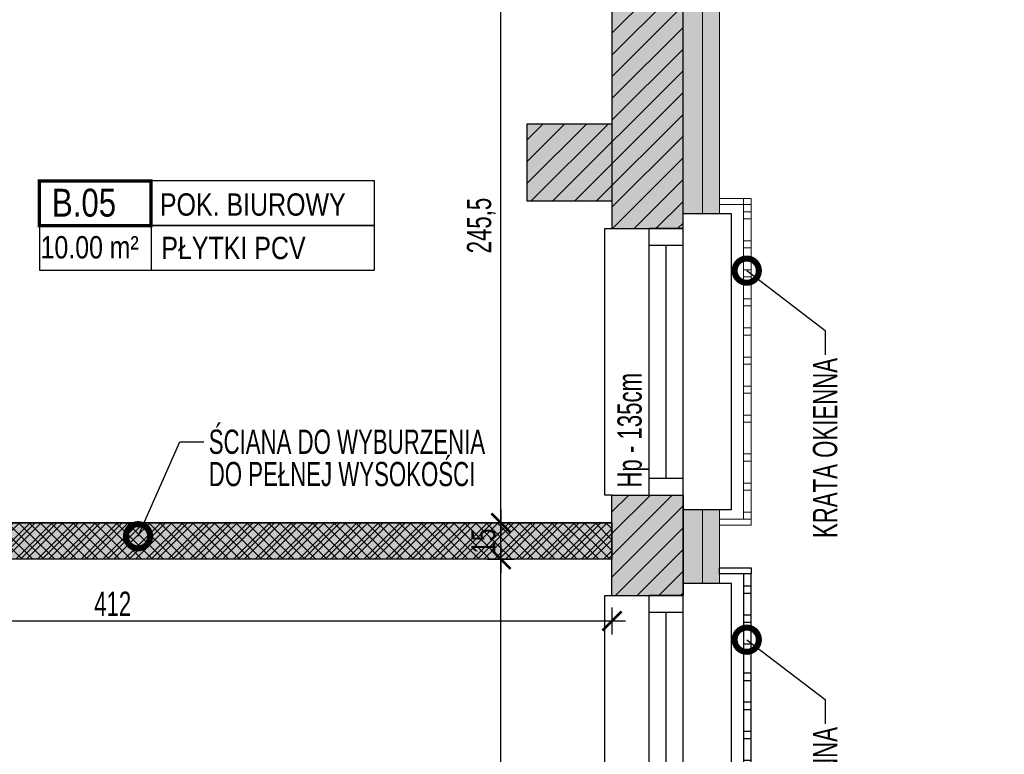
# Model space of a CAD drawing. Header units: millimetres. Extents: x 99331 to 130831, y -7610 to 25890.
# Tile 54 of 101: x 112069 to 112476, y 20532 to 20836. Entities that reach past the tile are written whole.
import ezdxf
from ezdxf import colors
from ezdxf.entities.mleader import LeaderData, LeaderLine
from ezdxf.enums import TextEntityAlignment as Align
from ezdxf.math import Vec2, Vec3

# ---------------------------------------------------------------- set-up
doc = ezdxf.new("R2010")
doc.units = ezdxf.units.MM
doc.layers.get('DEFPOINTS').update_dxf_attribs({"lineweight": 9})
for name, color, linetype in [('_HSA_HATCH_WYPEŁNIENIA_PRZEGRÓD', 205, 'Continuous'), ('_HSA_NUMERACJA POMIESZCZEN', 43, 'Continuous'), ('_HSA_OPIS', 43, 'Continuous'), ('_HSA_STOLARKA_ZEWNĘTRZNA', 132, 'Continuous'), ('_HSA_WIDOKOWE', 1, 'Continuous'), ('_HSA_WIDOKOWE_CIENKIE', 8, 'Continuous'), ('_HSA_WYM_50', 141, 'Continuous'), ('_HSA_ŚCIANY_DZIAŁOWE', 6, 'Continuous'), ('_HSA_ŚCIANY_KONSTRUKCYJNE', 3, 'Continuous'), ('_HSA_ŚCIANY_MUROWANE', 4, 'Continuous'), ('_MB_solid', 7, 'Continuous')]:
    doc.layers.add(name, color=color, linetype=linetype)
for name, color, linetype, lineweight in [('_HSA_IZOLACJA_TERMICZNA', 2, 'Continuous', 5), ('A- stolarka', 221, 'Continuous', 20), ('A_CIENKIE', 252, 'Continuous', 18)]:
    doc.layers.add(name, color=color, linetype=linetype, lineweight=lineweight)
doc.layers.add('_HSA_WYBURZENIA', color=7, linetype='Continuous', true_color=0xdd0303)
doc.layers.add('_HSA_WYBURZENIA_01', color=7, linetype='Continuous', true_color=0xdd0303)
doc.styles.add('Arial', font='Arial.ttf')
doc.styles.add('ARIAL_50', font='Arial Narrow.ttf', dxfattribs={"width": 0.8, "height": 10})
doc.linetypes.add('BATTING', pattern='A,0.00254,-2.54,[134,ltypeshp.shx,S=2.54,R=0,X=-2.54,Y=0],-5.08,[134,ltypeshp.shx,S=2.54,R=180,X=2.54,Y=0],-2.54', length=10.16254)
doc.dimstyles.new('WYM_WEWN_50', dxfattribs={"dimscale": 0.7, "dimtxt": 10, "dimasz": 2, "dimexe": 10, "dimexo": 0, "dimgap": 3, "dimtad": 1, "dimdec": 1, "dimrnd": 1e-05, "dimtxsty": 'ARIAL_50', "dimblk": 'Wym-03', "dimcen": 0, "dimdle": 10, "dimse1": 1, "dimse2": 1, "dimclrt": 256, "dimazin": 2, "dimtfac": 1, "dimtdec": 1, "dimtix": 1, "dimtmove": 2, "dimatfit": 0, "dimfxl": 1, "dimtolj": 1, "dimtzin": 0, "dimarcsym": 0})
pattern_1 = [(45, (40000, 0), (-4.49012806, 4.49012806), [])]

# ---------------------------------------------------------------- blocks, each defined once
blk = doc.blocks.new('A$Ccbc24da0')
at = {"layer": 'A_CIENKIE', "color": 0}
for points in [[(-5, 3.84), (8.11, 3.84), (8.11, 6.32), (-5, 6.32)], [(4.9, -1.99), (8.11, -1.99), (8.11, 0.93), (4.9, 0.93)], [(4.9, -13.99), (8.11, -13.99), (8.11, -11.07), (4.9, -11.07)], [(4.9, -25.99), (8.11, -25.99), (8.11, -23.07), (4.9, -23.07)], [(4.9, -37.99), (8.11, -37.99), (8.11, -35.07), (4.9, -35.07)], [(4.9, -49.99), (8.11, -49.99), (8.11, -47.07), (4.9, -47.07)], [(4.9, -61.99), (8.11, -61.99), (8.11, -59.07), (4.9, -59.07)], [(4.9, -73.99), (8.11, -73.99), (8.11, -71.07), (4.9, -71.07)], [(4.9, -85.99), (8.11, -85.99), (8.11, -83.07), (4.9, -83.07)], [(4.9, -101.99), (8.11, -101.99), (8.11, -99.07), (4.9, -99.07)], [(4.9, -113.99), (8.11, -113.99), (8.11, -111.07), (4.9, -111.07)], [(4.9, -125.99), (8.11, -125.99), (8.11, -123.07), (4.9, -123.07)], [(-5, -128.47), (8.11, -128.47), (8.11, -125.99), (-5, -125.99)]]:
    blk.add_lwpolyline(points, close=True, dxfattribs=at)
blk.add_lwpolyline([(4.9, 6.32), (4.9, -125.99), (8.11, -125.99), (8.11, 6.32)], dxfattribs=at)
blk = doc.blocks.new('*U47')
at = {"linetype": 'ByBlock', "ltscale": 10}
for p, q in [((0, 14), (110, 14)), ((0, 0), (0, 14)), ((7, 0), (7, 14)), ((103, 14), (103, 0)), ((110, 14), (110, 0)), ((7, 7), (103, 7)), ((0, 0), (110, 0))]:
    blk.add_line(p, q, dxfattribs=at)
blk = doc.blocks.new('*U46')
at = {"linetype": 'ByBlock', "ltscale": 10}
for p, q in [((0, 14), (175, 14)), ((0, 0), (0, 14)), ((7, 0), (7, 14)), ((168, 14), (168, 0)), ((175, 14), (175, 0)), ((7, 7), (168, 7)), ((0, 0), (175, 0))]:
    blk.add_line(p, q, dxfattribs=at)
blk = doc.blocks.new('A$Cbb3937aa')
for points in [[(0, 197.94), (13.11, 197.94), (13.11, 195.46), (0, 195.46)], [(13.11, 195.46), (9.9, 195.46), (9.9, 2.48), (13.11, 2.48)], [(9.9, 187.44), (13.11, 187.44), (13.11, 190.37), (9.9, 190.37)], [(9.9, 175.44), (13.11, 175.44), (13.11, 178.37), (9.9, 178.37)], [(9.9, 163.44), (13.11, 163.44), (13.11, 166.37), (9.9, 166.37)], [(9.9, 151.44), (13.11, 151.44), (13.11, 154.37), (9.9, 154.37)], [(9.9, 139.44), (13.11, 139.44), (13.11, 142.37), (9.9, 142.37)], [(9.9, 127.44), (13.11, 127.44), (13.11, 130.37), (9.9, 130.37)], [(9.9, 115.44), (13.11, 115.44), (13.11, 118.37), (9.9, 118.37)], [(9.9, 103.44), (13.11, 103.44), (13.11, 106.37), (9.9, 106.37)], [(9.9, 91.44), (13.11, 91.44), (13.11, 94.37), (9.9, 94.37)], [(9.9, 79.44), (13.11, 79.44), (13.11, 82.37), (9.9, 82.37)], [(9.9, 67.44), (13.11, 67.44), (13.11, 70.37), (9.9, 70.37)], [(9.9, 55.44), (13.11, 55.44), (13.11, 58.37), (9.9, 58.37)], [(9.9, 43.44), (13.11, 43.44), (13.11, 46.37), (9.9, 46.37)], [(9.9, 31.44), (13.11, 31.44), (13.11, 34.37), (9.9, 34.37)], [(9.9, 19.44), (13.11, 19.44), (13.11, 22.37), (9.9, 22.37)], [(9.9, 7.44), (13.11, 7.44), (13.11, 10.37), (9.9, 10.37)], [(0, 0), (13.11, 0), (13.11, 2.48), (0, 2.48)]]:
    blk.add_lwpolyline(points, close=True)
blk = doc.blocks.new('_DotSmall')
at = {"color": 0, "linetype": 'ByBlock', "const_width": 0.5}
blk.add_lwpolyline([(-0.0625, 0, 1), (0.0625, 0, 1)], format="xyb", close=True, dxfattribs=at)
blk = doc.blocks.new('Wym-03')
for p, q in [((0, 4), (0, -4)), ((-4, 0), (4, 0))]:
    blk.add_line(p, q)
blk.add_lwpolyline([(-2.83, -2.83, 0.8, 0.8, 0), (2.83, 2.83, 0.05, 0.05, 0)], format="xyseb")
blk = doc.blocks.new('*D238')
at = {"layer": '_HSA_WYM_50', "color": 0, "lineweight": -2, "transparency": 16777216}
blk.add_line((112268.02, 20394.28), (112268.02, 20611.48), dxfattribs=at)
at = {"layer": 'DEFPOINTS', "color": 0, "transparency": 16777216}
for p in [(112268.02, 20612.88), (112313.81, 20612.88), (112313.81, 20392.88)]:
    blk.add_point(p, dxfattribs=at)
at = {"layer": '_HSA_WYM_50', "color": 0, "lineweight": -2, "transparency": 16777216, "xscale": 1.4, "yscale": 1.4, "zscale": 1.4}
for p, rotation in [((112268.02, 20612.88), 90), ((112268.02, 20392.88), 270)]:
    blk.add_blockref('Wym-03', p, dxfattribs=dict(at, rotation=rotation))
at = {"layer": '_HSA_WYM_50', "transparency": 16777216, "insert": (112260.81, 20502.88), "char_height": 10, "attachment_point": 5, "rotation": 90, "style": 'ARIAL_50'}
blk.add_mtext('\\A1;220', dxfattribs=at)
blk = doc.blocks.new('*D239')
at = {"layer": '_HSA_WYM_50', "color": 0, "lineweight": -2, "transparency": 16777216}
blk.add_line((112268.02, 20614.28), (112268.02, 20626.48), dxfattribs=at)
at = {"layer": 'DEFPOINTS', "color": 0, "transparency": 16777216}
for p in [(112268.02, 20627.88), (112313.81, 20627.88), (112313.81, 20612.88)]:
    blk.add_point(p, dxfattribs=at)
at = {"layer": '_HSA_WYM_50', "color": 0, "lineweight": -2, "transparency": 16777216, "xscale": 1.4, "yscale": 1.4, "zscale": 1.4}
for p, rotation in [((112268.02, 20627.88), 90), ((112268.02, 20612.88), 270)]:
    blk.add_blockref('Wym-03', p, dxfattribs=dict(at, rotation=rotation))
at = {"layer": '_HSA_WYM_50', "transparency": 16777216, "insert": (112260.81, 20620.38), "char_height": 10, "attachment_point": 5, "rotation": 90, "style": 'ARIAL_50'}
blk.add_mtext('\\A1;15', dxfattribs=at)
blk = doc.blocks.new('*D240')
at = {"layer": '_HSA_WYM_50', "color": 0, "lineweight": -2, "transparency": 16777216}
blk.add_line((112268.02, 20629.28), (112268.02, 20871.98), dxfattribs=at)
at = {"layer": 'DEFPOINTS', "color": 0, "transparency": 16777216}
for p in [(112268.02, 20873.38), (112313.81, 20873.38), (112313.81, 20627.88)]:
    blk.add_point(p, dxfattribs=at)
at = {"layer": '_HSA_WYM_50', "color": 0, "lineweight": -2, "transparency": 16777216, "xscale": 1.4, "yscale": 1.4, "zscale": 1.4}
for p, rotation in [((112268.02, 20873.38), 90), ((112268.02, 20627.88), 270)]:
    blk.add_blockref('Wym-03', p, dxfattribs=dict(at, rotation=rotation))
at = {"layer": '_HSA_WYM_50', "transparency": 16777216, "insert": (112259.91, 20750.63), "char_height": 10, "attachment_point": 5, "rotation": 90, "style": 'ARIAL_50'}
blk.add_mtext('\\A1;245,5', dxfattribs=at)
blk = doc.blocks.new('*D124')
at = {"layer": '_HSA_WYM_50', "color": 0, "lineweight": -2, "transparency": 16777216}
blk.add_line((111903.21, 20587.4), (112312.41, 20587.4), dxfattribs=at)
at = {"layer": 'DEFPOINTS', "color": 0, "transparency": 16777216}
for p in [(111901.81, 20612.8), (112313.81, 20612.8), (112313.81, 20587.4)]:
    blk.add_point(p, dxfattribs=at)
at = {"layer": '_HSA_WYM_50', "color": 0, "lineweight": -2, "transparency": 16777216, "xscale": 1.4, "yscale": 1.4, "zscale": 1.4, "rotation": 180}
blk.add_blockref('Wym-03', (111901.81, 20587.4), dxfattribs=at)
at = {"layer": '_HSA_WYM_50', "color": 0, "lineweight": -2, "transparency": 16777216, "xscale": 1.4, "yscale": 1.4, "zscale": 1.4}
blk.add_blockref('Wym-03', (112313.81, 20587.4), dxfattribs=at)
at = {"layer": '_HSA_WYM_50', "transparency": 16777216, "insert": (112107.81, 20594.52), "char_height": 10, "attachment_point": 5, "style": 'ARIAL_50'}
blk.add_mtext('\\A1;412', dxfattribs=at)
blk = doc.blocks.new('*U7')
blk.add_line((1, 0.4), (1, -0.4))
at = {"const_width": 0.03}
blk.add_lwpolyline([(0, 0), (1, 0), (1, 0.4), (0, 0.4)], close=True, dxfattribs=at)
for points in [[(1, 0), (3, 0), (3, 0.4), (1, 0.4)], [(0, -0.4), (3, -0.4), (3, 0), (0, 0)]]:
    blk.add_lwpolyline(points, close=True)
at = {"style": 'Arial', "width": 0.8}
blk.add_attdef('NR', text='', height=0.25, dxfattribs=at).set_placement((0.4, 0.08), align=Align.CENTER)
for tag, p in [('NAZWA', (1.0793, 0.0887)), ('0000', (0.0304, -0.2909)), ('WYK', (1.0922, -0.3007))]:
    blk.add_attdef(tag, p, '', height=0.2, dxfattribs=at)

msp = doc.modelspace()

# ---------------------------------------------------------------- hatches: boundary and pattern name
at = {"layer": '_HSA_HATCH_WYPEŁNIENIA_PRZEGRÓD'}
h = msp.add_hatch(dxfattribs=at)
h.set_pattern_fill('ANSI31', color=256, scale=2, style=0)
h.set_pattern_definition(pattern_1)
h.paths.add_polyline_path([(112343.19, 21444.24), (112313.81, 21444.24), (112313.81, 21335.52), (112343.19, 21335.52)])
h.paths.add_polyline_path([(112263.81, 21406.25), (112263.81, 21370.53), (112313.81, 21370.53), (112313.81, 21406.25)])
h.paths.add_polyline_path([(112343.19, 21085.42), (112343.19, 21160.52), (112313.81, 21160.52), (112313.81, 21085.42)])
h.paths.add_polyline_path([(112313.81, 20749.35), (112343.19, 20749.35), (112343.19, 20910.42), (112313.81, 20910.42)])
h.paths.add_polyline_path([(112313.81, 20792.64), (112278.81, 20792.64), (112278.81, 20760.64), (112313.81, 20760.64)])
h.paths.add_polyline_path([(112343.19, 20639.35), (112313.81, 20639.35), (112313.81, 20597.92), (112343.19, 20597.92)])
h.paths.add_polyline_path([(112313.81, 20422.92), (112313.81, 20380.8), (112343.19, 20380.8), (112343.19, 20422.92)])
h.paths.add_polyline_path([(112313.81, 20172.8), (112313.81, 20205.8), (112278.81, 20205.8), (112278.81, 20172.8)])
h.paths.add_polyline_path([(104845.6, 25016.02), (109067.47, 25016.02), (109067.47, 25839.79), (104845.6, 25839.79)], flags=9)
h.paths.add_polyline_path([(112343.19, 21701.88), (112313.81, 21701.88), (112313.81, 21619.24), (112343.19, 21619.24)])
at = {"layer": '_HSA_HATCH_WYPEŁNIENIA_PRZEGRÓD', "true_color": 0x969696}
h = msp.add_hatch(color=252, dxfattribs=at)
h.paths.add_polyline_path([(112278.81, 20205.8), (112278.81, 20172.8), (112313.81, 20172.8), (112313.81, 20205.8)])
h.paths.add_polyline_path([(112313.81, 20422.92), (112313.81, 20380.8), (112343.19, 20380.8), (112343.19, 20385.8), (112358.19, 20385.8), (112358.19, 20417.92), (112343.19, 20417.92), (112343.19, 20422.92)])
h.paths.add_polyline_path([(112313.81, 20639.35), (112313.81, 20597.92), (112343.19, 20597.92), (112343.19, 20602.92), (112358.19, 20602.92), (112358.19, 20633.42), (112343.19, 20633.42), (112343.19, 20639.35)])
h.paths.add_polyline_path([(112313.81, 20910.42), (112313.81, 20792.64), (112278.81, 20792.64), (112278.81, 20760.64), (112313.81, 20760.64), (112313.81, 20749.35), (112343.19, 20749.35), (112343.19, 20755.42), (112358.19, 20755.42), (112358.19, 20905.42), (112343.19, 20905.42), (112343.19, 20910.42)])
h.paths.add_polyline_path([(112313.81, 21160.52), (112313.81, 21085.42), (112343.19, 21085.42), (112343.19, 21090.42), (112358.19, 21090.42), (112358.19, 21155.52), (112343.19, 21155.52), (112343.19, 21160.52)])
h.paths.add_polyline_path([(112313.81, 21444.24), (112313.81, 21406.25), (112263.81, 21406.25), (112263.81, 21370.53), (112313.81, 21370.53), (112313.81, 21335.52), (112343.19, 21335.52), (112343.19, 21340.52), (112358.19, 21340.52), (112358.19, 21439.24), (112343.19, 21439.24), (112343.19, 21444.24)])
h.paths.add_polyline_path([(112313.81, 21701.88), (112313.81, 21619.24), (112343.19, 21619.24), (112343.19, 21624.24), (112358.19, 21624.24), (112358.19, 21701.88)])
at = {"layer": '_HSA_HATCH_WYPEŁNIENIA_PRZEGRÓD'}
h = msp.add_hatch(dxfattribs=at)
h.set_pattern_fill('ANSI31', color=256, scale=2, style=0)
h.set_pattern_definition(pattern_1)
h.paths.add_polyline_path([(111908.74, 21379.88), (111908.74, 21394.88), (111706.81, 21394.88), (111706.81, 21468.86), (111691.81, 21468.86), (111691.81, 21249.88), (111706.81, 21249.88), (111706.81, 21379.88), (111886.81, 21379.88), (111886.81, 21337.42), (111908.74, 21337.42), (111928.74, 21337.42), (111928.74, 21323.42), (111908.74, 21323.42), (111886.81, 21323.42), (111886.81, 21297.11), (111934.49, 21297.11), (111934.49, 21379.88), (112263.81, 21379.88), (112263.81, 21394.88), (111928.74, 21394.88), (111928.74, 21379.88), (111928.74, 21365.88), (111908.74, 21365.88)])
h.paths.add_polyline_path([(111908.74, 21358.65), (111928.74, 21358.65), (111928.74, 21344.65), (111908.74, 21344.65)], flags=16)
h.paths.add_polyline_path([(111908.74, 21316.2), (111928.74, 21316.2), (111928.74, 21302.2), (111908.74, 21302.2)], flags=16)
h.paths.add_polyline_path([(112313.81, 21127.88), (111901.81, 21127.88), (111901.81, 21207.11), (111886.81, 21207.11), (111886.81, 21074.05), (111901.81, 21074.05), (111901.81, 21112.88), (112313.81, 21112.88)])
h.paths.add_polyline_path([(111908.74, 20904.5), (111928.74, 20904.5), (111928.74, 20890.5), (111928.74, 20873.38), (112313.81, 20873.38), (112313.81, 20888.38), (111931.84, 20888.38), (111931.84, 20948.43), (111901.81, 20948.43), (111901.81, 20984.05), (111886.81, 20984.05), (111886.81, 20829.05), (111901.81, 20829.05), (111901.81, 20873.38), (111908.74, 20873.38), (111908.74, 20890.5)])
h.paths.add_polyline_path([(111908.74, 20911.72), (111908.74, 20925.72), (111928.74, 20925.72), (111928.74, 20911.72)], flags=16)
h.paths.add_polyline_path([(111901.81, 20657.53), (111901.81, 20739.05), (111886.81, 20739.05), (111886.81, 20589.05), (111901.81, 20589.05), (111901.81, 20612.88), (112313.81, 20612.88), (112313.81, 20627.88), (111901.81, 20627.88)])
h.paths.add_polyline_path([(111908.74, 20412), (111928.74, 20412), (111928.74, 20398), (111928.74, 20380.88), (112313.81, 20380.88), (112313.81, 20392.88), (111931.84, 20392.88), (111931.84, 20455.93), (111901.81, 20455.93), (111901.81, 20499.05), (111886.81, 20499.05), (111886.81, 20362.05), (111901.81, 20362.05), (111901.81, 20380.88), (111908.74, 20380.88), (111908.74, 20398)])
h.paths.add_polyline_path([(111908.74, 20419.22), (111908.74, 20433.22), (111928.74, 20433.22), (111928.74, 20419.22)], flags=16)
h.paths.add_polyline_path([(112313.81, 20143.42), (111901.81, 20143.42), (111901.81, 20193.53), (111901.81, 20272.05), (111886.81, 20272.05), (111886.81, 20131.42), (112313.81, 20131.42)])
h.paths.add_polyline_path([(112030.4, 19891.42), (112050.4, 19891.42), (112050.4, 19892.85), (112030.4, 19892.85)], flags=17)
h.paths.add_polyline_path([(111789.81, 19891.42), (111801.81, 19891.42), (111801.81, 19896.42), (111907.81, 19896.42), (111907.81, 19891.42), (111919.81, 19891.42), (111919.81, 19896.42), (112008.81, 19896.42), (112008.81, 19891.42), (112059.54, 19891.42), (112059.54, 19896.42), (112313.81, 19896.42), (112313.81, 19891.42), (112343.19, 19891.42), (112343.19, 19936.42), (112313.81, 19936.42), (112313.81, 19911.42), (111926.81, 19911.42), (111926.81, 19935.95), (111916.48, 19935.95), (111896.48, 19935.95), (111896.48, 19949.95), (111916.48, 19949.95), (111926.81, 19949.95), (111926.81, 19975.26), (111901.81, 19975.26), (111901.81, 20041.42), (111886.81, 20041.42), (111886.81, 20039.88), (111833.78, 20039.88), (111833.78, 20024.88), (111886.81, 20024.88), (111886.81, 19969.6), (111896.48, 19969.6), (111916.48, 19969.6), (111916.48, 19955.6), (111896.48, 19955.6), (111886.81, 19955.6), (111886.81, 19928.37), (111896.48, 19928.37), (111916.48, 19928.37), (111916.48, 19914.37), (111896.48, 19914.37), (111886.81, 19914.37), (111886.81, 19911.42), (111706.81, 19911.42), (111706.81, 20024.88), (111763.78, 20024.88), (111763.78, 20039.88), (111706.81, 20039.88), (111706.81, 20052.14), (111683.81, 20052.14), (111683.81, 20027.14), (111688.81, 20027.14), (111688.81, 19891.42), (111713.81, 19891.42), (111713.81, 19896.42), (111789.81, 19896.42)])
at = {"layer": '_HSA_HATCH_WYPEŁNIENIA_PRZEGRÓD', "true_color": 0x969696}
h = msp.add_hatch(color=252, dxfattribs=at)
h.paths.add_polyline_path([(111908.74, 21379.88), (111908.74, 21394.88), (111706.81, 21394.88), (111706.81, 21468.86), (111691.81, 21468.86), (111691.81, 21249.88), (111706.81, 21249.88), (111706.81, 21379.88), (111886.81, 21379.88), (111886.81, 21337.42), (111908.74, 21337.42), (111928.74, 21337.42), (111928.74, 21323.42), (111908.74, 21323.42), (111886.81, 21323.42), (111886.81, 21297.11), (111934.49, 21297.11), (111934.49, 21379.88), (112263.81, 21379.88), (112263.81, 21394.88), (111928.74, 21394.88), (111928.74, 21379.88), (111928.74, 21365.88), (111908.74, 21365.88)])
h.paths.add_polyline_path([(111908.74, 21358.65), (111928.74, 21358.65), (111928.74, 21344.65), (111908.74, 21344.65)], flags=16)
h.paths.add_polyline_path([(111908.74, 21316.2), (111928.74, 21316.2), (111928.74, 21302.2), (111908.74, 21302.2)], flags=16)
h.paths.add_polyline_path([(112313.81, 21127.88), (111901.81, 21127.88), (111901.81, 21207.11), (111886.81, 21207.11), (111886.81, 21074.05), (111901.81, 21074.05), (111901.81, 21112.88), (112313.81, 21112.88)])
h.paths.add_polyline_path([(111908.74, 20904.5), (111928.74, 20904.5), (111928.74, 20890.5), (111928.74, 20873.38), (112313.81, 20873.38), (112313.81, 20888.38), (111931.84, 20888.38), (111931.84, 20948.43), (111901.81, 20948.43), (111901.81, 20984.05), (111886.81, 20984.05), (111886.81, 20829.05), (111901.81, 20829.05), (111901.81, 20873.38), (111908.74, 20873.38), (111908.74, 20890.5)])
h.paths.add_polyline_path([(111908.74, 20911.72), (111908.74, 20925.72), (111928.74, 20925.72), (111928.74, 20911.72)], flags=16)
h.paths.add_polyline_path([(111901.81, 20657.53), (111901.81, 20739.05), (111886.81, 20739.05), (111886.81, 20589.05), (111901.81, 20589.05), (111901.81, 20612.88), (112313.81, 20612.88), (112313.81, 20627.88), (111901.81, 20627.88)])
h.paths.add_polyline_path([(111908.74, 20412), (111928.74, 20412), (111928.74, 20398), (111928.74, 20380.88), (112313.81, 20380.88), (112313.81, 20392.88), (111931.84, 20392.88), (111931.84, 20455.93), (111901.81, 20455.93), (111901.81, 20499.05), (111886.81, 20499.05), (111886.81, 20362.05), (111901.81, 20362.05), (111901.81, 20380.88), (111908.74, 20380.88), (111908.74, 20398)])
h.paths.add_polyline_path([(111908.74, 20419.22), (111908.74, 20433.22), (111928.74, 20433.22), (111928.74, 20419.22)], flags=16)
h.paths.add_polyline_path([(112313.81, 20143.42), (111901.81, 20143.42), (111901.81, 20193.53), (111901.81, 20272.05), (111886.81, 20272.05), (111886.81, 20131.42), (112313.81, 20131.42)])
h.paths.add_polyline_path([(111763.78, 20039.88), (111706.81, 20039.88), (111706.81, 20024.88), (111763.78, 20024.88)])
h.paths.add_polyline_path([(112030.4, 19891.42), (112050.4, 19891.42), (112050.4, 19892.85), (112030.4, 19892.85)], flags=17)
h.paths.add_polyline_path([(111789.81, 19891.42), (111801.81, 19891.42), (111801.81, 19896.42), (111907.81, 19896.42), (111907.81, 19891.42), (111919.81, 19891.42), (111919.81, 19896.42), (112008.81, 19896.42), (112008.81, 19891.42), (112059.54, 19891.42), (112059.54, 19896.42), (112313.81, 19896.42), (112313.81, 19891.42), (112358.19, 19891.42), (112358.19, 19931.42), (112343.19, 19931.42), (112343.19, 19936.42), (112313.81, 19936.42), (112313.81, 19911.42), (111926.81, 19911.42), (111926.81, 19935.95), (111916.48, 19935.95), (111896.48, 19935.95), (111896.48, 19949.95), (111916.48, 19949.95), (111926.81, 19949.95), (111926.81, 19975.26), (111901.81, 19975.26), (111901.81, 20041.42), (111886.81, 20041.42), (111886.81, 20039.88), (111833.78, 20039.88), (111833.78, 20024.88), (111886.81, 20024.88), (111886.81, 19969.6), (111896.48, 19969.6), (111916.48, 19969.6), (111916.48, 19955.6), (111896.48, 19955.6), (111886.81, 19955.6), (111886.81, 19928.37), (111896.48, 19928.37), (111916.48, 19928.37), (111916.48, 19914.37), (111896.48, 19914.37), (111886.81, 19914.37), (111886.81, 19911.42), (111713.81, 19911.42), (111713.81, 19896.42), (111789.81, 19896.42)])
at = {"layer": '_HSA_WYBURZENIA'}
h = msp.add_hatch(dxfattribs=at)
h.set_pattern_fill('ANSI37', color=256)
h.paths.add_polyline_path([(111901.81, 20627.88), (112313.81, 20627.88), (112313.81, 20612.88), (111901.81, 20612.88)])
at = {"layer": '_MB_solid'}
h = msp.add_hatch(dxfattribs=at)
h.set_pattern_fill('ANGLE', color=256)
h.set_pattern_definition([(0, (0, 0), (0, 6.985), [5.08, -1.905]), (90, (0, 0), (-6.985, 4e-16), [5.08, -1.905])])
h.paths.add_polyline_path([(111886.81, 21379.88), (111706.81, 21379.88), (111706.81, 20039.88), (111886.81, 20039.88)], flags=17)
h.paths.add_polyline_path([(110792.33, 21029.14), (110792.33, 20789.14), (110896.33, 20789.14), (110896.33, 20930.81), (110908.33, 20930.81), (110908.33, 20789.14), (110991.33, 20789.14), (110991.33, 21029.14), (110908.33, 21029.14), (110908.33, 20931.49), (110896.33, 20931.49), (110896.33, 21029.14)], flags=17)
h.paths.add_polyline_path([(111196.33, 21029.14), (111039.39, 21029.14), (111039.39, 20959.1), (111003.33, 20959.1), (111003.33, 20789.14), (111196.33, 20789.14)], flags=17)
h.paths.add_polyline_path([(111496.33, 21029.14), (111208.33, 21029.14), (111208.33, 20789.14), (111407.33, 20789.14), (111407.33, 20813.14), (111496.33, 20813.14)], flags=17)
h.paths.add_polyline_path([(111508.33, 20927.14), (111691.81, 20927.14), (111691.81, 21029.14), (111508.33, 21029.14)], flags=17)
h.paths.add_polyline_path([(111508.33, 20915.14), (111691.81, 20915.14), (111691.81, 20813.14), (111508.33, 20813.14)], flags=17)
h.paths.add_polyline_path([(111419.33, 20541.14), (111691.81, 20541.14), (111691.81, 20801.14), (111419.33, 20801.14)], flags=17)
h.paths.add_polyline_path([(110792.33, 21370.53), (110792.33, 21044.14), (111691.81, 21044.14), (111691.81, 23172.98), (111677.81, 23172.98), (111677.81, 23216.14), (111415.81, 23216.14), (111415.81, 23172.98), (111411.81, 23172.98), (111411.81, 22950.14), (111415.81, 22950.14), (111415.81, 22918.14), (111411.81, 22918.14), (111411.81, 22611.14), (111415.81, 22611.14), (111415.81, 22579.14), (111411.81, 22579.14), (111411.81, 22352.14), (111415.81, 22352.14), (111415.81, 22320.14), (111411.81, 22320.14), (111411.81, 22012.14), (111415.81, 22012.14), (111415.81, 21979.14), (111411.81, 21979.14), (111411.81, 21735.53), (111415.81, 21735.53), (111415.81, 21702.53), (111411.81, 21702.53), (111411.81, 21397.53), (111415.81, 21397.53), (111415.81, 21366.53), (111374.81, 21366.53), (111374.81, 21370.53)], flags=17)
h.paths.add_polyline_path([(111706.81, 21681.88), (112313.81, 21681.88), (112313.81, 21406.25), (112263.81, 21406.25), (112263.81, 21394.88), (111706.81, 21394.88)], flags=17)
h.paths.add_polyline_path([(111901.81, 21127.88), (111901.81, 21297.11), (111934.49, 21297.11), (111934.49, 21379.88), (112263.81, 21379.88), (112263.81, 21370.53), (112313.81, 21370.53), (112313.81, 21127.88)], flags=17)
h.paths.add_polyline_path([(111931.84, 20888.38), (111931.84, 20948.43), (111901.81, 20948.43), (111901.81, 21112.88), (112313.81, 21112.88), (112313.81, 20888.38)], flags=17)
h.paths.add_polyline_path([(111901.81, 20627.88), (111901.81, 20873.38), (112313.81, 20873.38), (112313.81, 20792.64), (112278.81, 20792.64), (112278.81, 20760.64), (112313.81, 20760.64), (112313.81, 20627.88)], flags=17)
h.paths.add_polyline_path([(111901.81, 20612.88), (112313.81, 20612.88), (112313.81, 20392.88), (111931.84, 20392.88), (111931.84, 20455.93), (111901.81, 20455.93)], flags=17)
h.paths.add_polyline_path([(111901.81, 20380.88), (111901.81, 20143.42), (112313.81, 20143.42), (112313.81, 20172.8), (112278.81, 20172.8), (112278.81, 20205.8), (112313.81, 20205.8), (112313.81, 20380.88)], flags=17)
h.paths.add_polyline_path([(112313.81, 20131.42), (111901.81, 20131.42), (111901.81, 19975.26), (111932.81, 19975.26), (111932.81, 19911.42), (112313.81, 19911.42)], flags=17)
h.paths.add_polyline_path([(111706.81, 20024.88), (111886.81, 20024.88), (111886.81, 19911.42), (111706.81, 19911.42)], flags=17)
h.paths.add_polyline_path([(111886.81, 21379.88), (111706.81, 21379.88), (111706.81, 20039.88), (111886.81, 20039.88)], flags=17)
h.paths.add_polyline_path([(110792.33, 21029.14), (110792.33, 20789.14), (110896.33, 20789.14), (110896.33, 20930.81), (110908.33, 20930.81), (110908.33, 20789.14), (110991.33, 20789.14), (110991.33, 21029.14), (110908.33, 21029.14), (110908.33, 20931.49), (110896.33, 20931.49), (110896.33, 21029.14)], flags=17)
h.paths.add_polyline_path([(111196.33, 21029.14), (111039.39, 21029.14), (111039.39, 20959.1), (111003.33, 20959.1), (111003.33, 20789.14), (111196.33, 20789.14)], flags=17)
h.paths.add_polyline_path([(111496.33, 21029.14), (111208.33, 21029.14), (111208.33, 20789.14), (111407.33, 20789.14), (111407.33, 20813.14), (111496.33, 20813.14)], flags=17)
h.paths.add_polyline_path([(111508.33, 20927.14), (111691.81, 20927.14), (111691.81, 21029.14), (111508.33, 21029.14)], flags=17)
h.paths.add_polyline_path([(111508.33, 20915.14), (111691.81, 20915.14), (111691.81, 20813.14), (111508.33, 20813.14)], flags=17)
h.paths.add_polyline_path([(111419.33, 20541.14), (111691.81, 20541.14), (111691.81, 20801.14), (111419.33, 20801.14)], flags=17)
h.paths.add_polyline_path([(110792.33, 21370.53), (110792.33, 21044.14), (111691.81, 21044.14), (111691.81, 23172.98), (111677.81, 23172.98), (111677.81, 23216.14), (111415.81, 23216.14), (111415.81, 23172.98), (111411.81, 23172.98), (111411.81, 22950.14), (111415.81, 22950.14), (111415.81, 22918.14), (111411.81, 22918.14), (111411.81, 22611.14), (111415.81, 22611.14), (111415.81, 22579.14), (111411.81, 22579.14), (111411.81, 22352.14), (111415.81, 22352.14), (111415.81, 22320.14), (111411.81, 22320.14), (111411.81, 22012.14), (111415.81, 22012.14), (111415.81, 21979.14), (111411.81, 21979.14), (111411.81, 21735.53), (111415.81, 21735.53), (111415.81, 21702.53), (111411.81, 21702.53), (111411.81, 21397.53), (111415.81, 21397.53), (111415.81, 21366.53), (111374.81, 21366.53), (111374.81, 21370.53)], flags=17)
h.paths.add_polyline_path([(111706.81, 21681.88), (112313.81, 21681.88), (112313.81, 21406.25), (112263.81, 21406.25), (112263.81, 21394.88), (111706.81, 21394.88)], flags=17)
h.paths.add_polyline_path([(111901.81, 21127.88), (111901.81, 21297.11), (111934.49, 21297.11), (111934.49, 21379.88), (112263.81, 21379.88), (112263.81, 21370.53), (112313.81, 21370.53), (112313.81, 21127.88)], flags=17)
h.paths.add_polyline_path([(111931.84, 20888.38), (111931.84, 20948.43), (111901.81, 20948.43), (111901.81, 21112.88), (112313.81, 21112.88), (112313.81, 20888.38)], flags=17)
h.paths.add_polyline_path([(111901.81, 20627.88), (111901.81, 20873.38), (112313.81, 20873.38), (112313.81, 20792.64), (112278.81, 20792.64), (112278.81, 20760.64), (112313.81, 20760.64), (112313.81, 20627.88)], flags=17)
h.paths.add_polyline_path([(111901.81, 20612.88), (112313.81, 20612.88), (112313.81, 20392.88), (111931.84, 20392.88), (111931.84, 20455.93), (111901.81, 20455.93)], flags=17)
h.paths.add_polyline_path([(111901.81, 20380.88), (111901.81, 20143.42), (112313.81, 20143.42), (112313.81, 20172.8), (112278.81, 20172.8), (112278.81, 20205.8), (112313.81, 20205.8), (112313.81, 20380.88)], flags=17)
h.paths.add_polyline_path([(112313.81, 20131.42), (111901.81, 20131.42), (111901.81, 19975.26), (111932.81, 19975.26), (111932.81, 19911.42), (112313.81, 19911.42)], flags=17)
h.paths.add_polyline_path([(111706.81, 20024.88), (111886.81, 20024.88), (111886.81, 19911.42), (111706.81, 19911.42)], flags=17)

# ---------------------------------------------------------------- linework, layer by layer
at = {"layer": '_HSA_IZOLACJA_TERMICZNA', "color": 8, "linetype": 'BATTING', "ltscale": 0.6}
for p, q in [((112351.19, 20905.42), (112351.19, 20755.42)), ((112351.19, 20633.42), (112351.19, 20602.92))]:
    msp.add_line(p, q, dxfattribs=at)
at = {"layer": '_HSA_IZOLACJA_TERMICZNA'}
for p, q in [((112358.19, 20905.42), (112358.19, 20755.42)), ((112358.19, 20633.42), (112358.19, 20602.92))]:
    msp.add_line(p, q, dxfattribs=at)
at = {"layer": '_HSA_WIDOKOWE'}
for points in [[(112343.19, 20633.42), (112363.19, 20633.42), (112363.19, 20755.42), (112363.19, 20755.42), (112343.19, 20755.42)], [(112313.81, 20639.35), (112310.81, 20639.35), (112310.81, 20749.35), (112313.81, 20749.35)], [(112343.19, 20417.92), (112363.19, 20417.92), (112363.19, 20602.92), (112343.19, 20602.92)], [(112313.81, 20422.92), (112310.81, 20422.92), (112310.81, 20597.92), (112313.81, 20597.92)]]:
    msp.add_lwpolyline(points, dxfattribs=at)
at = {"layer": '_HSA_WYBURZENIA'}
msp.add_lwpolyline([(111901.81, 20627.88), (112313.81, 20627.88), (112313.81, 20612.88), (111901.81, 20612.88)], close=True, dxfattribs=at)
at = {"layer": '_HSA_ŚCIANY_DZIAŁOWE'}
for p, q in [((112313.81, 20627.88), (111901.81, 20627.88)), ((112313.81, 20612.88), (111901.81, 20612.88))]:
    msp.add_line(p, q, dxfattribs=at)
at = {"layer": '_HSA_ŚCIANY_KONSTRUKCYJNE'}
msp.add_lwpolyline([(112278.81, 20792.64), (112313.81, 20792.64), (112313.81, 20760.64), (112278.81, 20760.64)], close=True, dxfattribs=at)
at = {"layer": '_HSA_ŚCIANY_MUROWANE'}
for p, q in [((112343.19, 20749.35), (112343.19, 20910.42)), ((112313.81, 20597.92), (112313.81, 20639.35)), ((112343.19, 20597.92), (112343.19, 20639.35)), ((112343.19, 20639.35), (112343.19, 20597.92)), ((112313.81, 20597.92), (112343.19, 20597.92))]:
    msp.add_line(p, q, dxfattribs=at)
for points in [[(112343.19, 20910.42), (112313.81, 20910.42), (112313.81, 20749.35)], [(112313.81, 20749.35), (112343.19, 20749.35)], [(112313.81, 20639.35), (112343.19, 20639.35)]]:
    msp.add_lwpolyline(points, dxfattribs=at)
at = {"layer": 'A- stolarka', "color": 0}
msp.add_lwpolyline([(112328.19, 20639.35), (112343.19, 20639.35)], dxfattribs=at)

# ---------------------------------------------------------------- block references
at = {"layer": '_HSA_NUMERACJA POMIESZCZEN'}
ref = msp.add_blockref('*U7', (112077.55, 20750.63), dxfattribs=dict(at, xscale=46.08000000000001, yscale=46.08000000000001, zscale=46.08000000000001))
ref.add_attrib('NR', 'B.05', dxfattribs={"layer": '0', "height": 11.52, "style": 'Arial', "width": 0.8}).set_placement((112095.98, 20754.31), align=Align.CENTER)
ref.add_attrib('NAZWA', 'POK. BIUROWY', (112127.29, 20754.71), dxfattribs={"layer": '0', "height": 9.216, "style": 'Arial', "width": 0.8})
ref.add_attrib('POW', '10.00', dxfattribs={"layer": '0', "height": 9.216, "style": 'Arial', "width": 0.8}).set_placement((112103.8, 20737.06), align=Align.RIGHT)
ref.add_attrib('M2', 'm²', dxfattribs={"layer": '0', "height": 9.216, "style": 'Arial', "width": 0.8}).set_placement((112118.55, 20737.06), align=Align.RIGHT)
ref.add_attrib('WYK', 'PŁYTKI PCV', (112127.88, 20736.77), dxfattribs={"layer": '0', "height": 9.216, "style": 'Arial', "width": 0.8})
at = {"layer": '_HSA_STOLARKA_ZEWNĘTRZNA', "xscale": -1, "rotation": 270}
for name, p in [('*U47', (112329.19, 20639.35)), ('*U46', (112329.19, 20422.92))]:
    msp.add_blockref(name, p, dxfattribs=at)
at = {"layer": '_HSA_WIDOKOWE_CIENKIE', "ltscale": 10}
for name, p in [('A$Ccbc24da0', (112363.19, 20755.42)), ('A$Cbb3937aa', (112358.19, 20411.45))]:
    msp.add_blockref(name, p, dxfattribs=at)

# ---------------------------------------------------------------- texts
at = {"layer": '_HSA_OPIS', "insert": (112316.08, 20642.44), "char_height": 10, "attachment_point": 1, "rotation": 90, "style": 'ARIAL_50'}
msp.add_mtext_dynamic_manual_height_columns('Hp - 135cm', width=206.5329, gutter_width=12.5, heights=[0], dxfattribs=at)

# ---------------------------------------------------------------- dimensions: what is measured, and where the dimension line sits
at = {"layer": '_HSA_WYM_50'}
for base, p1, p2, angle, picture, middle in [((112268.02, 20873.38), (112313.81, 20627.88), (112313.81, 20873.38), 270, '*D240', (112259.91, 20750.63)), ((112268.02, 20627.88), (112313.81, 20612.88), (112313.81, 20627.88), 270, '*D239', (112260.81, 20620.38)), ((112268.02, 20612.88), (112313.81, 20392.88), (112313.81, 20612.88), 270, '*D238', (112260.81, 20502.88)), ((112313.81, 20587.4), (111901.81, 20612.8), (112313.81, 20612.8), 180, '*D124', (112107.81, 20594.52))]:
    dim = msp.add_linear_dim(base=base, p1=p1, p2=p2, angle=angle, dimstyle='WYM_WEWN_50', dxfattribs=at)
    dim.commit()
    dim.dimension.update_dxf_attribs({"geometry": picture, "text_midpoint": middle})

# ---------------------------------------------------------------- leaders
at = {"layer": '_HSA_OPIS'}
ml = msp.add_multileader_mtext('Standard', dxfattribs=at)
ml.set_content('KRATA OKIENNA', color=256, style='ARIAL_50')
ml.set_leader_properties()
ml.set_arrow_properties(name='DOTSMALL')
ml.build(insert=Vec2(0, 0))
ml.multileader.update_dxf_attribs({"dogleg_length": 10, "arrow_head_size": 20})
ctx = ml.context
ctx.base_point, ctx.char_height, ctx.arrow_head_size, ctx.plane_origin, ctx.plane_x_axis, ctx.plane_y_axis = Vec3(112401.84, 20619.64), 10, 20, Vec3(111577.05, 19960.9), Vec3(0, 1), Vec3(-1, 0)
notes = []
notes.append((ctx, [(0, (1, 1, 0), (112401.84, 20707.32), (0, -1), 10, [(0, [(112369.43, 20732.02)], 0, [])])]))
ctx.mtext.insert, ctx.mtext.text_direction, ctx.mtext.rotation, ctx.mtext.defined_height = Vec3(112396.75, 20621.64), Vec3(0, 1), -4.712389, 173.28
ml = msp.add_multileader_mtext('Standard', dxfattribs=at)
ml.set_content('KRATA OKIENNA', color=256, style='ARIAL_50')
ml.set_leader_properties()
ml.set_arrow_properties(name='DOTSMALL')
ml.build(insert=Vec2(0, 0))
ml.multileader.update_dxf_attribs({"dogleg_length": 10, "arrow_head_size": 20})
ctx = ml.context
ctx.base_point, ctx.char_height, ctx.arrow_head_size, ctx.plane_origin, ctx.plane_x_axis, ctx.plane_y_axis = Vec3(112401.84, 20467.29), 10, 20, Vec3(111577.05, 19808.56), Vec3(0, 1), Vec3(-1, 0)
notes.append((ctx, [(0, (1, 1, 0), (112401.84, 20554.98), (0, -1), 10, [(0, [(112369.43, 20579.67)], 0, [])])]))
ctx.mtext.insert, ctx.mtext.text_direction, ctx.mtext.rotation, ctx.mtext.defined_height = Vec3(112396.75, 20469.29), Vec3(0, 1), -4.712389, 173.28
at = {"layer": '_HSA_WYBURZENIA_01'}
ml = msp.add_multileader_mtext('Standard', dxfattribs=at)
ml.set_content('DRZWI DO DEMONTAŻU', color=256, style='ARIAL_50')
ml.set_leader_properties()
ml.set_arrow_properties(name='DOTSMALL')
ml.build(insert=Vec2(0, 0))
ml.multileader.update_dxf_attribs({"dogleg_length": 10, "arrow_head_size": 20})
ctx = ml.context
ctx.base_point, ctx.char_height, ctx.arrow_head_size, ctx.plane_origin = Vec3(111929.24, 20787.63), 10, 20, Vec3(112212.05, 21516.63)
notes.append((ctx, [(0, (1, 1, 0), (111919.24, 20787.63), (1, 0), 10, [(2, [(111894.45, 20823.48)], 0, [])])]))
ctx.mtext.insert, ctx.mtext.rotation, ctx.mtext.width, ctx.mtext.defined_height = Vec3(111931.24, 20792.72), -6.283185, 328.258, 80.6
ml = msp.add_multileader_mtext('Standard', dxfattribs=at)
ml.set_content('ŚCIANA DO WYBURZENIA\\PDO PEŁNEJ WYSOKOŚCI', color=256, style='ARIAL_50')
ml.set_leader_properties()
ml.set_arrow_properties(name='DOTSMALL')
ml.build(insert=Vec2(0, 0))
ml.multileader.update_dxf_attribs({"dogleg_length": 10, "arrow_head_size": 20})
ctx = ml.context
ctx.base_point, ctx.char_height, ctx.arrow_head_size, ctx.plane_origin = Vec3(112145.45, 20661.3), 10, 20, Vec3(112428.25, 21390.3)
notes.append((ctx, [(0, (1, 1, 0), (112135.45, 20661.3), (1, 0), 10, [(2, [(112118.27, 20622.37)], 0, [])])]))
ctx.mtext.insert, ctx.mtext.rotation, ctx.mtext.width, ctx.mtext.defined_height, ctx.mtext.line_spacing_factor = Vec3(112147.45, 20666.39), -6.283185, 328.258, 80.6, 0.8
ml = msp.add_multileader_mtext('Standard', dxfattribs=at)
ml.set_content('DRZWI DO DEMONTAŻU', color=256, style='ARIAL_50')
ml.set_leader_properties()
ml.set_arrow_properties(name='DOTSMALL')
ml.build(insert=Vec2(0, 0))
ml.multileader.update_dxf_attribs({"dogleg_length": 10, "arrow_head_size": 20})
ctx = ml.context
ctx.base_point, ctx.char_height, ctx.arrow_head_size, ctx.plane_origin = Vec3(111929.24, 20547.63), 10, 20, Vec3(112212.05, 21276.63)
notes.append((ctx, [(0, (1, 1, 0), (111919.24, 20547.63), (1, 0), 10, [(2, [(111894.45, 20583.48)], 0, [])])]))
ctx.mtext.insert, ctx.mtext.rotation, ctx.mtext.width, ctx.mtext.defined_height = Vec3(111931.24, 20552.72), -6.283185, 328.258, 80.6
for ctx, leaders in notes:
    for number, flags, end, landing, length, lines in leaders:
        leader = LeaderData()
        leader.index, (leader.has_last_leader_line, leader.has_dogleg_vector, leader.attachment_direction) = number, flags
        leader.last_leader_point, leader.dogleg_vector, leader.dogleg_length = Vec3(end), Vec3(landing), length
        for number, points, colour, breaks in lines:
            line = LeaderLine()
            line.index, line.vertices, line.color, line.breaks = number, Vec3.list(points), colors.encode_raw_color(colour), breaks
            leader.lines.append(line)
        ctx.leaders.append(leader)

doc.saveas('drawing.dxf')
